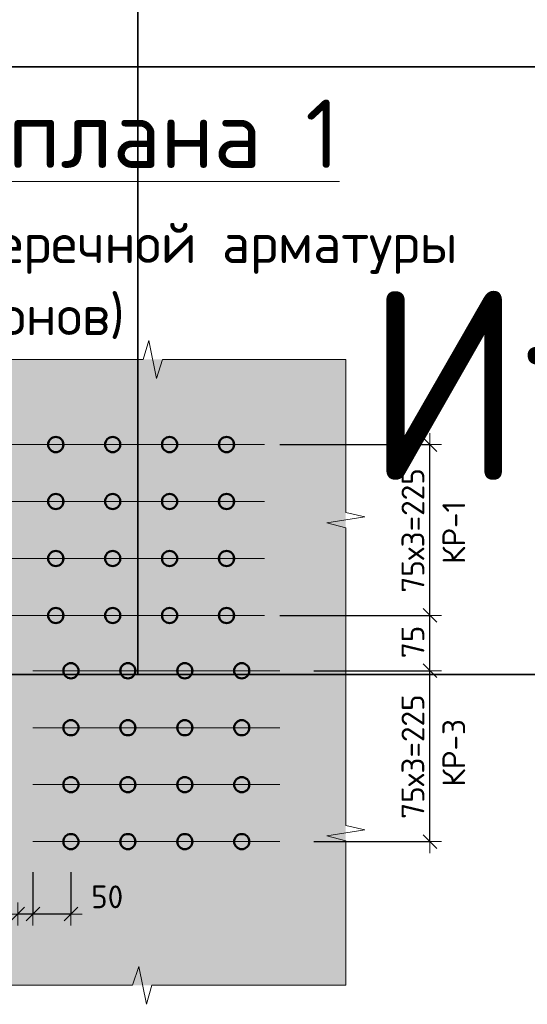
# Model space of a CAD drawing. Header units: metres. Extents: x -38 to 98, y -15 to 21.
# Tile 89 of 124: x 75.264 to 75.933, y 4.037 to 5.334. Entities that reach past the tile are written whole.
import ezdxf

# ---------------------------------------------------------------- set-up
doc = ezdxf.new("R2010")
doc.units = ezdxf.units.M
doc.header["$PDMODE"] = 65
doc.layers.add('XR$3$_3705', color=7, linetype='Continuous')
doc.layers.add('XR$5$_3705', color=7, linetype='Continuous')
for name, color, linetype, lineweight in [('XR$3$ВК__отв в полу 1-2 эт', 220, 'Continuous', 25), ('XR$3$Размерная линия (1)', 7, 'Continuous', 13), ('XR$3$Текст_ общее_1', 7, 'Continuous', 13), ('XR$5$ВК__отв в полу 1-2 эт', 220, 'Continuous', 25), ('XR$5$Размерная линия (1)', 7, 'Continuous', 13), ('XR$5$Текст_ общее_1', 7, 'Continuous', 13)]:
    doc.layers.add(name, color=color, linetype=linetype, lineweight=lineweight)
doc.styles.add('ISOCPEUR', font='txt')
doc.dimstyles.new('DIMSTYLE_23', dxfattribs={"dimtxt": 0.03, "dimasz": 0.03, "dimexe": 0, "dimexo": 0, "dimgap": 0.015, "dimtad": 2, "dimdec": 0, "dimlfac": 1000, "dimrnd": 5, "dimzin": 12, "dimdsep": 46, "dimtxsty": 'ISOCPEUR', "dimblk1": 'ALL_ML_STRICH', "dimblk2": 'ALL_ML_STRICH', "dimsah": 1, "dimcen": 0, "dimclrd": 7, "dimclre": 256, "dimclrt": 7, "dimadec": 0, "dimazin": 0, "dimtfac": 1, "dimtdec": 0, "dimtix": 1, "dimtmove": 2, "dimatfit": 3, "dimfxl": 0, "dimtvp": 1.2, "dimtzin": 0, "dimlwd": 0, "dimlwe": -3, "dimarcsym": 0})
doc.dimstyles.new('DIMSTYLE_24', dxfattribs={"dimtxt": 0.03, "dimasz": 0.03, "dimexe": 0, "dimexo": 0, "dimgap": 0.015, "dimtad": 2, "dimdec": 0, "dimlfac": 1000, "dimrnd": 5, "dimzin": 12, "dimdsep": 46, "dimtxsty": 'ISOCPEUR', "dimblk1": 'ALL_ML_STRICH', "dimblk2": 'ALL_ML_STRICH', "dimsah": 1, "dimcen": 0, "dimclrd": 7, "dimclre": 256, "dimclrt": 7, "dimadec": 0, "dimazin": 0, "dimtfac": 1, "dimtdec": 0, "dimtix": 1, "dimtmove": 2, "dimatfit": 3, "dimfxl": 0, "dimtzin": 0, "dimlwd": 0, "dimlwe": -3, "dimarcsym": 0})

# ---------------------------------------------------------------- blocks, each defined once
blk = doc.blocks.new('ЭЛЕМЕНТ_УЗОРА_7')
at = {"color": 7, "linetype": 'Continuous', "lineweight": 13, "transparency": 33554687}
for p, q in [((74.6496, 4.8864), (74.6496, 4.8864)), ((74.6496, 4.8864), (74.6496, 4.8864)), ((75.6936, 4.8864), (75.6936, 4.8864)), ((75.6936, 4.8864), (75.6936, 4.8864)), ((74.6496, 4.0624), (74.6496, 4.0624)), ((75.6936, 4.0624), (75.6936, 4.0624))]:
    blk.add_line(p, q, dxfattribs=at)
for points in [[(74.6496, 4.8864), (74.9048, 4.8864), (74.9121, 4.9114), (74.9221, 4.8614), (74.9304, 4.8864), (75.1716, 4.8864)], [(75.1716, 4.8864), (75.4268, 4.8864), (75.4341, 4.9114), (75.4441, 4.8614), (75.4524, 4.8864), (75.6936, 4.8864)], [(74.6496, 4.4744), (74.6496, 4.6759), (74.6246, 4.6816), (74.6746, 4.6895), (74.6496, 4.6961), (74.6496, 4.8864)], [(75.6936, 4.8864), (75.6936, 4.6849), (75.7186, 4.6792), (75.6686, 4.6713), (75.6936, 4.6648), (75.6936, 4.4744)], [(74.6496, 4.0624), (74.6496, 4.2639), (74.6246, 4.2696), (74.6746, 4.2775), (74.6496, 4.2841), (74.6496, 4.4744)], [(75.6936, 4.4744), (75.6936, 4.2729), (75.7186, 4.2672), (75.6686, 4.2593), (75.6936, 4.2528), (75.6936, 4.0624)], [(75.1716, 4.0624), (74.9163, 4.0624), (74.909, 4.0374), (74.8991, 4.0874), (74.8907, 4.0624), (74.6496, 4.0624), (74.6496, 4.0624)], [(75.6936, 4.0624), (75.6936, 4.0624), (75.4383, 4.0624), (75.431, 4.0374), (75.4211, 4.0874), (75.4127, 4.0624), (75.1716, 4.0624)]]:
    blk.add_lwpolyline(points, dxfattribs=at)
blk = doc.blocks.new('ALL_ML_STRICH')
at = {"color": 0, "linetype": 'ByBlock', "lineweight": -2}
for p, q in [((0, -0.5), (0, 0.5)), ((-1, 0), (0.5, 0)), ((-0.3, -0.3), (0.3, 0.3))]:
    blk.add_line(p, q, dxfattribs=at)
blk = doc.blocks.new('*D169')
at = {"layer": 'DEFPOINTS', "color": 7, "linetype": 'Continuous', "lineweight": 13, "transparency": 33554687}
for p in [(75.6316, 4.4766), (75.6316, 4.2516), (75.8046, 4.2516)]:
    blk.add_point(p, dxfattribs=at)
at = {"layer": 'XR$3$Размерная линия (1)', "color": 9, "linetype": 'Continuous', "lineweight": -2, "true_color": 0xc7c7c7, "transparency": 33554687}
for p, q in [((75.6516, 4.4766), (75.8046, 4.4766)), ((75.6516, 4.2516), (75.8046, 4.2516))]:
    blk.add_line(p, q, dxfattribs=at)
at = {"layer": 'XR$3$Размерная линия (1)', "color": 7, "linetype": 'Continuous', "lineweight": -2, "transparency": 33554687}
blk.add_line((75.8046, 4.2516), (75.8046, 4.4766), dxfattribs=at)
at = {"layer": 'XR$3$Размерная линия (1)', "color": 7, "linetype": 'Continuous', "lineweight": 13, "transparency": 33554687, "xscale": 0.03, "yscale": 0.03, "zscale": 0.03}
for p, rotation in [((75.8046, 4.4766), 90), ((75.8046, 4.2516), 270)]:
    blk.add_blockref('ALL_ML_STRICH', p, dxfattribs=dict(at, rotation=rotation))
at = {"layer": 'XR$3$Размерная линия (1)', "color": 7, "linetype": 'Continuous', "lineweight": 13, "transparency": 33554687, "insert": (75.7671, 4.2816), "char_height": 0.03, "width": 0.0015, "attachment_point": 1, "rotation": 90, "line_spacing_factor": 0.60241, "style": 'ISOCPEUR'}
blk.add_mtext('75х3=225', dxfattribs=at)
blk = doc.blocks.new('*D170')
at = {"layer": 'DEFPOINTS', "color": 7, "linetype": 'Continuous', "lineweight": 13, "transparency": 33554687}
for p in [(75.5866, 4.5494), (75.6316, 4.4766), (75.8046, 4.4766)]:
    blk.add_point(p, dxfattribs=at)
at = {"layer": 'XR$3$Размерная линия (1)', "color": 9, "linetype": 'Continuous', "lineweight": -2, "true_color": 0xc7c7c7, "transparency": 33554687}
for p, q in [((75.6066, 4.5494), (75.8046, 4.5494)), ((75.6516, 4.4766), (75.8046, 4.4766))]:
    blk.add_line(p, q, dxfattribs=at)
at = {"layer": 'XR$3$Размерная линия (1)', "color": 7, "linetype": 'Continuous', "lineweight": -2, "transparency": 33554687}
blk.add_line((75.8046, 4.4766), (75.8046, 4.5494), dxfattribs=at)
at = {"layer": 'XR$3$Размерная линия (1)', "color": 7, "linetype": 'Continuous', "lineweight": 13, "transparency": 33554687, "xscale": 0.03, "yscale": 0.03, "zscale": 0.03}
for p, rotation in [((75.8046, 4.5494), 90), ((75.8046, 4.4766), 270)]:
    blk.add_blockref('ALL_ML_STRICH', p, dxfattribs=dict(at, rotation=rotation))
at = {"layer": 'XR$3$Размерная линия (1)', "color": 7, "linetype": 'Continuous', "lineweight": 13, "transparency": 33554687, "insert": (75.7821, 4.5145), "char_height": 0.03, "width": 0.06, "attachment_point": 5, "rotation": 90, "style": 'ISOCPEUR'}
blk.add_mtext('\\A1;{75}', dxfattribs=at)
blk = doc.blocks.new('*D171')
at = {"layer": 'DEFPOINTS', "color": 7, "linetype": 'Continuous', "lineweight": 13, "transparency": 33554687}
for p in [(75.5866, 4.7744), (75.5866, 4.5494), (75.8046, 4.5494)]:
    blk.add_point(p, dxfattribs=at)
at = {"layer": 'XR$3$Размерная линия (1)', "color": 9, "linetype": 'Continuous', "lineweight": -2, "true_color": 0xc7c7c7, "transparency": 33554687}
for p, q in [((75.6066, 4.7744), (75.8046, 4.7744)), ((75.6066, 4.5494), (75.8046, 4.5494))]:
    blk.add_line(p, q, dxfattribs=at)
at = {"layer": 'XR$3$Размерная линия (1)', "color": 7, "linetype": 'Continuous', "lineweight": -2, "transparency": 33554687}
blk.add_line((75.8046, 4.5494), (75.8046, 4.7744), dxfattribs=at)
at = {"layer": 'XR$3$Размерная линия (1)', "color": 7, "linetype": 'Continuous', "lineweight": 13, "transparency": 33554687, "xscale": 0.03, "yscale": 0.03, "zscale": 0.03}
for p, rotation in [((75.8046, 4.7744), 90), ((75.8046, 4.5494), 270)]:
    blk.add_blockref('ALL_ML_STRICH', p, dxfattribs=dict(at, rotation=rotation))
at = {"layer": 'XR$3$Размерная линия (1)', "color": 7, "linetype": 'Continuous', "lineweight": 13, "transparency": 33554687, "insert": (75.7671, 4.5794), "char_height": 0.03, "width": 0.0015, "attachment_point": 1, "rotation": 90, "line_spacing_factor": 0.60241, "style": 'ISOCPEUR'}
blk.add_mtext('75х3=225', dxfattribs=at)
blk = doc.blocks.new('*D222')
at = {"layer": 'DEFPOINTS', "color": 7, "linetype": 'Continuous', "lineweight": 13, "transparency": 33554687}
for p in [(75.2816, 4.2316), (75.3316, 4.2316), (75.3316, 4.1563)]:
    blk.add_point(p, dxfattribs=at)
at = {"layer": 'XR$3$Размерная линия (1)', "color": 9, "linetype": 'Continuous', "lineweight": -2, "true_color": 0xc7c7c7, "transparency": 33554687}
for p, q in [((75.2816, 4.2116), (75.2816, 4.1563)), ((75.3316, 4.2116), (75.3316, 4.1563))]:
    blk.add_line(p, q, dxfattribs=at)
at = {"layer": 'XR$3$Размерная линия (1)', "color": 7, "linetype": 'Continuous', "lineweight": -2, "transparency": 33554687}
blk.add_line((75.3316, 4.1563), (75.2816, 4.1563), dxfattribs=at)
at = {"layer": 'XR$3$Размерная линия (1)', "color": 7, "linetype": 'Continuous', "lineweight": 13, "transparency": 33554687, "xscale": 0.03, "yscale": 0.03, "zscale": 0.03}
for p, rotation in [((75.2816, 4.1563), 180), ((75.3316, 4.1563), 360)]:
    blk.add_blockref('ALL_ML_STRICH', p, dxfattribs=dict(at, rotation=rotation))
at = {"layer": 'XR$3$Размерная линия (1)', "color": 7, "linetype": 'Continuous', "lineweight": 13, "transparency": 33554687, "insert": (75.3793, 4.1789), "char_height": 0.03, "width": 0.06, "attachment_point": 5, "style": 'ISOCPEUR'}
blk.add_mtext('\\A1;{50}', dxfattribs=at)
blk = doc.blocks.new('*D223')
at = {"layer": 'DEFPOINTS', "color": 7, "linetype": 'Continuous', "lineweight": 13, "transparency": 33554687}
for p in [(75.2816, 4.2316), (75.2616, 4.166), (75.2816, 4.1563)]:
    blk.add_point(p, dxfattribs=at)
at = {"layer": 'XR$3$Размерная линия (1)', "color": 9, "linetype": 'Continuous', "lineweight": -2, "true_color": 0xc7c7c7, "transparency": 33554687}
for p, q in [((75.2816, 4.2116), (75.2816, 4.1563)), ((75.2616, 4.1563), (75.2616, 4.1563))]:
    blk.add_line(p, q, dxfattribs=at)
at = {"layer": 'XR$3$Размерная линия (1)', "color": 7, "linetype": 'Continuous', "lineweight": -2, "transparency": 33554687}
blk.add_line((75.2816, 4.1563), (75.2616, 4.1563), dxfattribs=at)
at = {"layer": 'XR$3$Размерная линия (1)', "color": 7, "linetype": 'Continuous', "lineweight": 13, "transparency": 33554687, "xscale": 0.03, "yscale": 0.03, "zscale": 0.03}
for p, rotation in [((75.2616, 4.1563), 180), ((75.2816, 4.1563), 360)]:
    blk.add_blockref('ALL_ML_STRICH', p, dxfattribs=dict(at, rotation=rotation))
at = {"layer": 'XR$3$Размерная линия (1)', "color": 7, "linetype": 'Continuous', "lineweight": 13, "transparency": 33554687, "insert": (75.2185, 4.1788), "char_height": 0.03, "width": 0.06, "attachment_point": 5, "style": 'ISOCPEUR'}
blk.add_mtext('\\A1;{20}', dxfattribs=at)
blk = doc.blocks.new('ЭЛЕМЕНТ_УЗОРА_20')
at = {"color": 7, "linetype": 'Continuous', "lineweight": 13, "transparency": 33554687}
for p, q in [((74.6496, 4.8864), (74.6496, 4.8864)), ((74.6496, 4.8864), (74.6496, 4.8864)), ((75.6936, 4.8864), (75.6936, 4.8864)), ((75.6936, 4.8864), (75.6936, 4.8864)), ((74.6496, 4.0624), (74.6496, 4.0624)), ((75.6936, 4.0624), (75.6936, 4.0624))]:
    blk.add_line(p, q, dxfattribs=at)
for points in [[(74.6496, 4.8864), (74.9048, 4.8864), (74.9121, 4.9114), (74.9221, 4.8614), (74.9304, 4.8864), (75.1716, 4.8864)], [(75.1716, 4.8864), (75.4268, 4.8864), (75.4341, 4.9114), (75.4441, 4.8614), (75.4524, 4.8864), (75.6936, 4.8864)], [(74.6496, 4.4744), (74.6496, 4.6759), (74.6246, 4.6816), (74.6746, 4.6895), (74.6496, 4.6961), (74.6496, 4.8864)], [(75.6936, 4.8864), (75.6936, 4.6849), (75.7186, 4.6792), (75.6686, 4.6713), (75.6936, 4.6648), (75.6936, 4.4744)], [(74.6496, 4.0624), (74.6496, 4.2639), (74.6246, 4.2696), (74.6746, 4.2775), (74.6496, 4.2841), (74.6496, 4.4744)], [(75.6936, 4.4744), (75.6936, 4.2729), (75.7186, 4.2672), (75.6686, 4.2593), (75.6936, 4.2528), (75.6936, 4.0624)], [(75.1716, 4.0624), (74.9163, 4.0624), (74.909, 4.0374), (74.8991, 4.0874), (74.8907, 4.0624), (74.6496, 4.0624), (74.6496, 4.0624)], [(75.6936, 4.0624), (75.6936, 4.0624), (75.4383, 4.0624), (75.431, 4.0374), (75.4211, 4.0874), (75.4127, 4.0624), (75.1716, 4.0624)]]:
    blk.add_lwpolyline(points, dxfattribs=at)
blk = doc.blocks.new('*D530')
at = {"layer": 'DEFPOINTS', "color": 7, "linetype": 'Continuous', "lineweight": 13, "transparency": 33554687}
for p in [(75.6316, 4.4766), (75.6316, 4.2516), (75.8046, 4.2516)]:
    blk.add_point(p, dxfattribs=at)
at = {"layer": 'XR$5$Размерная линия (1)', "color": 9, "linetype": 'Continuous', "lineweight": -2, "true_color": 0xc7c7c7, "transparency": 33554687}
for p, q in [((75.6516, 4.4766), (75.8046, 4.4766)), ((75.6516, 4.2516), (75.8046, 4.2516))]:
    blk.add_line(p, q, dxfattribs=at)
at = {"layer": 'XR$5$Размерная линия (1)', "color": 7, "linetype": 'Continuous', "lineweight": -2, "transparency": 33554687}
blk.add_line((75.8046, 4.2516), (75.8046, 4.4766), dxfattribs=at)
at = {"layer": 'XR$5$Размерная линия (1)', "color": 7, "linetype": 'Continuous', "lineweight": 13, "transparency": 33554687, "xscale": 0.03, "yscale": 0.03, "zscale": 0.03}
for p, rotation in [((75.8046, 4.4766), 90), ((75.8046, 4.2516), 270)]:
    blk.add_blockref('ALL_ML_STRICH', p, dxfattribs=dict(at, rotation=rotation))
at = {"layer": 'XR$5$Размерная линия (1)', "color": 7, "linetype": 'Continuous', "lineweight": 13, "transparency": 33554687, "insert": (75.7671, 4.2816), "char_height": 0.03, "width": 0.0015, "attachment_point": 1, "rotation": 90, "line_spacing_factor": 0.60241, "style": 'ISOCPEUR'}
blk.add_mtext('75х3=225', dxfattribs=at)
blk = doc.blocks.new('*D531')
at = {"layer": 'DEFPOINTS', "color": 7, "linetype": 'Continuous', "lineweight": 13, "transparency": 33554687}
for p in [(75.5866, 4.5494), (75.6316, 4.4766), (75.8046, 4.4766)]:
    blk.add_point(p, dxfattribs=at)
at = {"layer": 'XR$5$Размерная линия (1)', "color": 9, "linetype": 'Continuous', "lineweight": -2, "true_color": 0xc7c7c7, "transparency": 33554687}
for p, q in [((75.6066, 4.5494), (75.8046, 4.5494)), ((75.6516, 4.4766), (75.8046, 4.4766))]:
    blk.add_line(p, q, dxfattribs=at)
at = {"layer": 'XR$5$Размерная линия (1)', "color": 7, "linetype": 'Continuous', "lineweight": -2, "transparency": 33554687}
blk.add_line((75.8046, 4.4766), (75.8046, 4.5494), dxfattribs=at)
at = {"layer": 'XR$5$Размерная линия (1)', "color": 7, "linetype": 'Continuous', "lineweight": 13, "transparency": 33554687, "xscale": 0.03, "yscale": 0.03, "zscale": 0.03}
for p, rotation in [((75.8046, 4.5494), 90), ((75.8046, 4.4766), 270)]:
    blk.add_blockref('ALL_ML_STRICH', p, dxfattribs=dict(at, rotation=rotation))
at = {"layer": 'XR$5$Размерная линия (1)', "color": 7, "linetype": 'Continuous', "lineweight": 13, "transparency": 33554687, "insert": (75.7821, 4.5145), "char_height": 0.03, "width": 0.06, "attachment_point": 5, "rotation": 90, "style": 'ISOCPEUR'}
blk.add_mtext('\\A1;{75}', dxfattribs=at)
blk = doc.blocks.new('*D532')
at = {"layer": 'DEFPOINTS', "color": 7, "linetype": 'Continuous', "lineweight": 13, "transparency": 33554687}
for p in [(75.5866, 4.7744), (75.5866, 4.5494), (75.8046, 4.5494)]:
    blk.add_point(p, dxfattribs=at)
at = {"layer": 'XR$5$Размерная линия (1)', "color": 9, "linetype": 'Continuous', "lineweight": -2, "true_color": 0xc7c7c7, "transparency": 33554687}
for p, q in [((75.6066, 4.7744), (75.8046, 4.7744)), ((75.6066, 4.5494), (75.8046, 4.5494))]:
    blk.add_line(p, q, dxfattribs=at)
at = {"layer": 'XR$5$Размерная линия (1)', "color": 7, "linetype": 'Continuous', "lineweight": -2, "transparency": 33554687}
blk.add_line((75.8046, 4.5494), (75.8046, 4.7744), dxfattribs=at)
at = {"layer": 'XR$5$Размерная линия (1)', "color": 7, "linetype": 'Continuous', "lineweight": 13, "transparency": 33554687, "xscale": 0.03, "yscale": 0.03, "zscale": 0.03}
for p, rotation in [((75.8046, 4.7744), 90), ((75.8046, 4.5494), 270)]:
    blk.add_blockref('ALL_ML_STRICH', p, dxfattribs=dict(at, rotation=rotation))
at = {"layer": 'XR$5$Размерная линия (1)', "color": 7, "linetype": 'Continuous', "lineweight": 13, "transparency": 33554687, "insert": (75.7671, 4.5794), "char_height": 0.03, "width": 0.0015, "attachment_point": 1, "rotation": 90, "line_spacing_factor": 0.60241, "style": 'ISOCPEUR'}
blk.add_mtext('75х3=225', dxfattribs=at)
blk = doc.blocks.new('*D574')
at = {"layer": 'DEFPOINTS', "color": 7, "linetype": 'Continuous', "lineweight": 13, "transparency": 33554687}
for p in [(75.2816, 4.2316), (75.3316, 4.2316), (75.3316, 4.1563)]:
    blk.add_point(p, dxfattribs=at)
at = {"layer": 'XR$5$Размерная линия (1)', "color": 9, "linetype": 'Continuous', "lineweight": -2, "true_color": 0xc7c7c7, "transparency": 33554687}
for p, q in [((75.2816, 4.2116), (75.2816, 4.1563)), ((75.3316, 4.2116), (75.3316, 4.1563))]:
    blk.add_line(p, q, dxfattribs=at)
at = {"layer": 'XR$5$Размерная линия (1)', "color": 7, "linetype": 'Continuous', "lineweight": -2, "transparency": 33554687}
blk.add_line((75.3316, 4.1563), (75.2816, 4.1563), dxfattribs=at)
at = {"layer": 'XR$5$Размерная линия (1)', "color": 7, "linetype": 'Continuous', "lineweight": 13, "transparency": 33554687, "xscale": 0.03, "yscale": 0.03, "zscale": 0.03}
for p, rotation in [((75.2816, 4.1563), 180), ((75.3316, 4.1563), 360)]:
    blk.add_blockref('ALL_ML_STRICH', p, dxfattribs=dict(at, rotation=rotation))
at = {"layer": 'XR$5$Размерная линия (1)', "color": 7, "linetype": 'Continuous', "lineweight": 13, "transparency": 33554687, "insert": (75.3793, 4.1789), "char_height": 0.03, "width": 0.06, "attachment_point": 5, "style": 'ISOCPEUR'}
blk.add_mtext('\\A1;{50}', dxfattribs=at)
blk = doc.blocks.new('*D575')
at = {"layer": 'DEFPOINTS', "color": 7, "linetype": 'Continuous', "lineweight": 13, "transparency": 33554687}
for p in [(75.2816, 4.2316), (75.2616, 4.166), (75.2816, 4.1563)]:
    blk.add_point(p, dxfattribs=at)
at = {"layer": 'XR$5$Размерная линия (1)', "color": 9, "linetype": 'Continuous', "lineweight": -2, "true_color": 0xc7c7c7, "transparency": 33554687}
for p, q in [((75.2816, 4.2116), (75.2816, 4.1563)), ((75.2616, 4.1563), (75.2616, 4.1563))]:
    blk.add_line(p, q, dxfattribs=at)
at = {"layer": 'XR$5$Размерная линия (1)', "color": 7, "linetype": 'Continuous', "lineweight": -2, "transparency": 33554687}
blk.add_line((75.2816, 4.1563), (75.2616, 4.1563), dxfattribs=at)
at = {"layer": 'XR$5$Размерная линия (1)', "color": 7, "linetype": 'Continuous', "lineweight": 13, "transparency": 33554687, "xscale": 0.03, "yscale": 0.03, "zscale": 0.03}
for p, rotation in [((75.2616, 4.1563), 180), ((75.2816, 4.1563), 360)]:
    blk.add_blockref('ALL_ML_STRICH', p, dxfattribs=dict(at, rotation=rotation))
at = {"layer": 'XR$5$Размерная линия (1)', "color": 7, "linetype": 'Continuous', "lineweight": 13, "transparency": 33554687, "insert": (75.2185, 4.1788), "char_height": 0.03, "width": 0.06, "attachment_point": 5, "style": 'ISOCPEUR'}
blk.add_mtext('\\A1;{20}', dxfattribs=at)

msp = doc.modelspace()

# ---------------------------------------------------------------- hatches: boundary and pattern name
at = {"linetype": 'Continuous', "lineweight": 13, "true_color": 0xf0eae8, "transparency": 33554687}
msp.add_hatch(color=7, dxfattribs=at).paths.add_polyline_path([(74.6496, 4.8864), (74.6496, 4.0624), (75.6936, 4.0624), (75.6936, 4.8864)])
msp.add_hatch(color=7, dxfattribs=at).paths.add_polyline_path([(74.6496, 4.8864), (74.6496, 4.0624), (75.6936, 4.0624), (75.6936, 4.8864)])

# ---------------------------------------------------------------- linework, layer by layer
at = {"color": 7, "linetype": 'Continuous', "lineweight": 35, "transparency": 33554687}
for p, q in [((75.4198, 6.0717), (75.4198, 5.2717)), ((67.9198, 5.2717), (86.4198, 5.2717)), ((75.4198, 5.2717), (75.4198, 4.4717)), ((67.9198, 4.4717), (86.4198, 4.4717))]:
    msp.add_line(p, q, dxfattribs=at)
at = {"color": 7, "linetype": 'Continuous', "lineweight": 13, "transparency": 33554687}
msp.add_line((86.4198, 5.2717), (67.9198, 5.2717), dxfattribs=at)
at = {"layer": 'XR$3$_3705', "color": 7, "linetype": 'Continuous', "lineweight": 50, "transparency": 33554687}
for centre in [(75.3116, 4.7744), (75.3866, 4.7744), (75.4616, 4.7744), (75.5366, 4.7744), (75.3116, 4.6994), (75.3866, 4.6994), (75.4616, 4.6994), (75.5366, 4.6994), (75.3116, 4.6244), (75.3866, 4.6244), (75.4616, 4.6244), (75.5366, 4.6244), (75.3116, 4.5494), (75.3866, 4.5494), (75.4616, 4.5494), (75.5366, 4.5494), (75.3316, 4.4766), (75.4066, 4.4766), (75.4816, 4.4766), (75.5566, 4.4766), (75.3316, 4.4016), (75.4066, 4.4016), (75.4816, 4.4016), (75.5566, 4.4016), (75.3316, 4.3266), (75.4066, 4.3266), (75.4816, 4.3266), (75.5566, 4.3266), (75.3316, 4.2516), (75.4066, 4.2516), (75.4816, 4.2516), (75.5566, 4.2516)]:
    msp.add_circle(centre, 0.01, dxfattribs=at)
at = {"layer": 'XR$3$ВК__отв в полу 1-2 эт', "color": 7, "linetype": 'Continuous', "lineweight": 13, "transparency": 33554687}
for p, q in [((75.5866, 4.7744), (74.7366, 4.7744)), ((75.5866, 4.6994), (74.7366, 4.6994)), ((75.5866, 4.6244), (74.7366, 4.6244)), ((75.5866, 4.5494), (74.7366, 4.5494)), ((75.6066, 4.4766), (75.2816, 4.4766)), ((75.6066, 4.4016), (75.2816, 4.4016)), ((75.6066, 4.3266), (75.2816, 4.3266)), ((75.6066, 4.2516), (75.2816, 4.2516))]:
    msp.add_line(p, q, dxfattribs=at)
at = {"layer": 'XR$5$_3705', "color": 7, "linetype": 'Continuous', "lineweight": 50, "transparency": 33554687}
for centre in [(75.3116, 4.7744), (75.3866, 4.7744), (75.4616, 4.7744), (75.5366, 4.7744), (75.3116, 4.6994), (75.3866, 4.6994), (75.4616, 4.6994), (75.5366, 4.6994), (75.3116, 4.6244), (75.3866, 4.6244), (75.4616, 4.6244), (75.5366, 4.6244), (75.3116, 4.5494), (75.3866, 4.5494), (75.4616, 4.5494), (75.5366, 4.5494), (75.3316, 4.4766), (75.4066, 4.4766), (75.4816, 4.4766), (75.5566, 4.4766), (75.3316, 4.4016), (75.4066, 4.4016), (75.4816, 4.4016), (75.5566, 4.4016), (75.3316, 4.3266), (75.4066, 4.3266), (75.4816, 4.3266), (75.5566, 4.3266), (75.3316, 4.2516), (75.4066, 4.2516), (75.4816, 4.2516), (75.5566, 4.2516)]:
    msp.add_circle(centre, 0.01, dxfattribs=at)
at = {"layer": 'XR$5$ВК__отв в полу 1-2 эт', "color": 7, "linetype": 'Continuous', "lineweight": 13, "transparency": 33554687}
for p, q in [((75.5866, 4.7744), (74.7366, 4.7744)), ((75.5866, 4.6994), (74.7366, 4.6994)), ((75.5866, 4.6244), (74.7366, 4.6244)), ((75.5866, 4.5494), (74.7366, 4.5494)), ((75.6066, 4.4766), (75.2816, 4.4766)), ((75.6066, 4.4016), (75.2816, 4.4016)), ((75.6066, 4.3266), (75.2816, 4.3266)), ((75.6066, 4.2516), (75.2816, 4.2516))]:
    msp.add_line(p, q, dxfattribs=at)

# ---------------------------------------------------------------- block references
at = {"color": 7, "linetype": 'Continuous', "lineweight": 13, "transparency": 33554687}
for name in ['ЭЛЕМЕНТ_УЗОРА_7', 'ЭЛЕМЕНТ_УЗОРА_20']:
    msp.add_blockref(name, (0, 0), dxfattribs=at)

# ---------------------------------------------------------------- texts
at = {"color": 7, "linetype": 'Continuous', "lineweight": 35, "transparency": 33554687, "insert": (75.7194, 4.728), "char_height": 0.25, "width": 1.143461, "attachment_point": 7, "style": 'ISOCPEUR'}
msp.add_mtext('\\W0.95;Итого:', dxfattribs=at)
at = {"layer": 'XR$3$Текст_ общее_1', "color": 7, "linetype": 'Continuous', "lineweight": 13, "transparency": 33554687, "insert": (75.1817, 5.2286), "char_height": 0.09, "width": 2.301075, "attachment_point": 2, "line_spacing_factor": 1.084337}
msp.add_mtext('\\A1;{\\L\\fISOCPEUR|i0|b0;\\H0.090000;\\W1.000000;\\C7;  Деталь плана 1\\l}\\P{\\fISOCPEUR|i0|b0;\\H0.052500;\\W1.000000;\\C7;(схема раскладки поперечной арматуры}\\P{\\fISOCPEUR|i0|b0;\\H0.052500;\\W1.000000;\\C7;для пилонов)}\\P', dxfattribs=at)
at = {"layer": 'XR$3$Текст_ общее_1', "color": 7, "linetype": 'Continuous', "lineweight": 13, "transparency": 33554687, "char_height": 0.03, "attachment_point": 5, "rotation": 90, "style": 'ISOCPEUR'}
for s, insert, width in [('\\A1;{\\fISOCPEUR|i0|b0;\\H0.030000;\\W1.000000;\\C7;КР-1}\\P', (75.836, 4.6585), 0.097125), ('\\A1;{\\fISOCPEUR|i0|b0;\\H0.030000;\\W1.000000;\\C7;КР-3}\\P', (75.836, 4.3685), 0.104063)]:
    msp.add_mtext(s, dxfattribs=dict(at, insert=insert, width=width))
at = {"layer": 'XR$5$Текст_ общее_1', "color": 7, "linetype": 'Continuous', "lineweight": 13, "transparency": 33554687, "insert": (75.1817, 5.2286), "char_height": 0.09, "width": 2.301075, "attachment_point": 2, "line_spacing_factor": 1.084337}
msp.add_mtext('\\A1;{\\L\\fISOCPEUR|i0|b0;\\H0.090000;\\W1.000000;\\C7;  Деталь плана 1\\l}\\P{\\fISOCPEUR|i0|b0;\\H0.052500;\\W1.000000;\\C7;(схема раскладки поперечной арматуры}\\P{\\fISOCPEUR|i0|b0;\\H0.052500;\\W1.000000;\\C7;для пилонов)}\\P', dxfattribs=at)
at = {"layer": 'XR$5$Текст_ общее_1', "color": 7, "linetype": 'Continuous', "lineweight": 13, "transparency": 33554687, "char_height": 0.03, "attachment_point": 5, "rotation": 90, "style": 'ISOCPEUR'}
for s, insert, width in [('\\A1;{\\fISOCPEUR|i0|b0;\\H0.030000;\\W1.000000;\\C7;КР-1}\\P', (75.836, 4.6585), 0.097125), ('\\A1;{\\fISOCPEUR|i0|b0;\\H0.030000;\\W1.000000;\\C7;КР-3}\\P', (75.836, 4.3685), 0.104063)]:
    msp.add_mtext(s, dxfattribs=dict(at, insert=insert, width=width))

# ---------------------------------------------------------------- dimensions: what is measured, and where the dimension line sits
at = {"layer": 'XR$3$Размерная линия (1)', "color": 7, "linetype": 'Continuous', "lineweight": 13, "transparency": 33554687}
for base, p1, p2, picture, middle in [((75.8046, 4.7744), (75.6066, 4.5494), (75.6066, 4.7744), '*D171', (75.7896, 4.6619)), ((75.8046, 4.4766), (75.6516, 4.2516), (75.6516, 4.4766), '*D169', (75.7896, 4.3641))]:
    dim = msp.add_linear_dim(base=base, p1=p1, p2=p2, angle=90, text='75х3=225', dimstyle='DIMSTYLE_24', override={"dimpost": '<>', "dimclrd": 7, "dimclre": 9, "dimclrt": 7, "dimlwd": 0, "dimlwe": 65533}, dxfattribs=at)
    dim.commit()
    dim.dimension.update_dxf_attribs({"geometry": picture, "text_midpoint": middle, "dimtype": 160})
for base, p1, p2, angle, dimstyle, picture, middle in [((75.8046, 4.5494), (75.6516, 4.4766), (75.6066, 4.5494), 90, 'DIMSTYLE_24', '*D170', (75.7821, 4.5145)), ((75.2616, 4.1563), (75.2816, 4.2116), (75.2616, 4.1563), 180, 'DIMSTYLE_23', '*D223', (75.2185, 4.1788)), ((75.2816, 4.1563), (75.3316, 4.2116), (75.2816, 4.2116), 180, 'DIMSTYLE_23', '*D222', (75.3793, 4.1789))]:
    dim = msp.add_linear_dim(base=base, p1=p1, p2=p2, angle=angle, dimstyle=dimstyle, override={"dimpost": '<>', "dimclrd": 7, "dimclre": 9, "dimclrt": 7, "dimlwd": 0, "dimlwe": 65533}, dxfattribs=at)
    dim.commit()
    dim.dimension.update_dxf_attribs({"geometry": picture, "text_midpoint": middle, "dimtype": 160})
at = {"layer": 'XR$5$Размерная линия (1)', "color": 7, "linetype": 'Continuous', "lineweight": 13, "transparency": 33554687}
for base, p1, p2, picture, middle in [((75.8046, 4.7744), (75.6066, 4.5494), (75.6066, 4.7744), '*D532', (75.7896, 4.6619)), ((75.8046, 4.4766), (75.6516, 4.2516), (75.6516, 4.4766), '*D530', (75.7896, 4.3641))]:
    dim = msp.add_linear_dim(base=base, p1=p1, p2=p2, angle=90, text='75х3=225', dimstyle='DIMSTYLE_24', override={"dimpost": '<>', "dimclrd": 7, "dimclre": 9, "dimclrt": 7, "dimlwd": 0, "dimlwe": 65533}, dxfattribs=at)
    dim.commit()
    dim.dimension.update_dxf_attribs({"geometry": picture, "text_midpoint": middle, "dimtype": 160})
for base, p1, p2, angle, dimstyle, picture, middle in [((75.8046, 4.5494), (75.6516, 4.4766), (75.6066, 4.5494), 90, 'DIMSTYLE_24', '*D531', (75.7821, 4.5145)), ((75.2616, 4.1563), (75.2816, 4.2116), (75.2616, 4.1563), 180, 'DIMSTYLE_23', '*D575', (75.2185, 4.1788)), ((75.2816, 4.1563), (75.3316, 4.2116), (75.2816, 4.2116), 180, 'DIMSTYLE_23', '*D574', (75.3793, 4.1789))]:
    dim = msp.add_linear_dim(base=base, p1=p1, p2=p2, angle=angle, dimstyle=dimstyle, override={"dimpost": '<>', "dimclrd": 7, "dimclre": 9, "dimclrt": 7, "dimlwd": 0, "dimlwe": 65533}, dxfattribs=at)
    dim.commit()
    dim.dimension.update_dxf_attribs({"geometry": picture, "text_midpoint": middle, "dimtype": 160})

doc.saveas('drawing.dxf')
